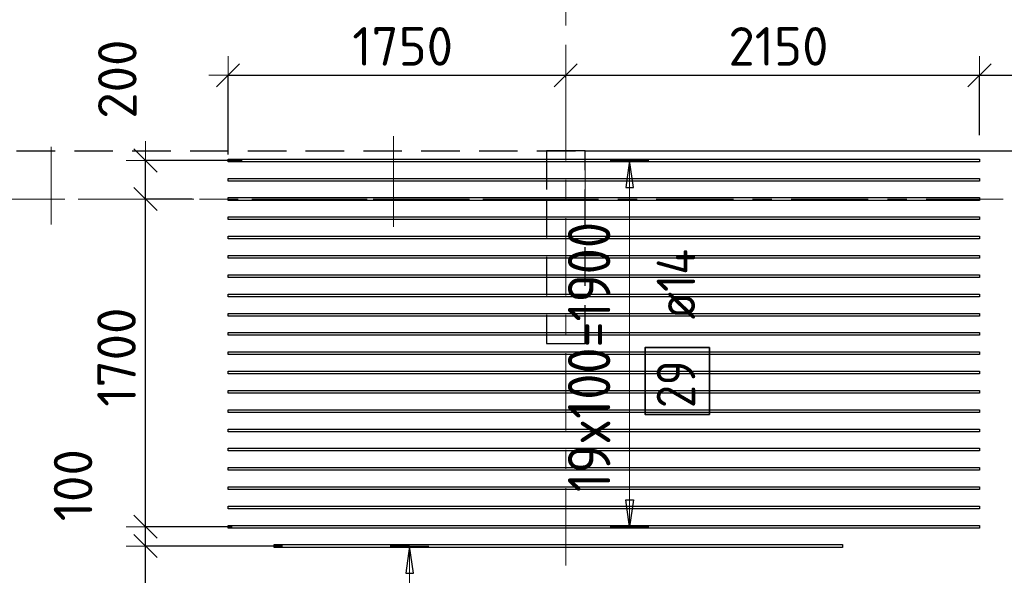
# Model space of a CAD drawing. Header units: metres. Extents: x -38 to 97, y -15 to 21.
# Tile 42 of 82: x 48.67 to 53.78, y 14.45 to 17.33. Entities that reach past the tile are written whole.
import ezdxf

# ---------------------------------------------------------------- set-up
doc = ezdxf.new("R2010")
doc.units = ezdxf.units.M
doc.header["$PDMODE"] = 65
for name, pattern in [('______11', [0.5, 0.4, -0.05, 0, -0.05]), ('______2', [0.27, 0.2, -0.07]), ('______3', [0.5, 0.4, -0.1]), ('______5', [1.1, 0.8, -0.1, 0.1, -0.1])]:
    doc.linetypes.add(name, pattern=pattern)
for name, color, linetype, lineweight in [('XR$2$Осевая линия (1)', 7, '______5', 13), ('XR$2$Размерная линия (1)', 7, 'Continuous', 13), ('XR$3$Балка (1)', 7, '______3', 13), ('XR$3$Перекрытие (1)', 7, 'Continuous', 35), ('XR$3$Размерная линия (1)', 7, 'Continuous', 13)]:
    doc.layers.add(name, color=color, linetype=linetype, lineweight=lineweight)
doc.layers.add('XR$3$Арм.стержн.Доп. Арм верхн.зоны Х', color=7, linetype='Continuous', lineweight=35, true_color=0x8c8cff)
doc.layers.add('XR$5$Стена_ бетон несущ.', color=7, linetype='Continuous', lineweight=70, true_color=0xb4b496)
doc.styles.add('ISOCPEUR', font='txt')
doc.dimstyles.new('DIMSTYLE_3', dxfattribs={"dimtxt": 0.2, "dimasz": 0.2, "dimexe": 0, "dimexo": 0, "dimgap": 0.1, "dimtad": 2, "dimdec": 0, "dimlfac": 1000, "dimrnd": 5, "dimzin": 12, "dimdsep": 46, "dimtxsty": 'ISOCPEUR', "dimblk1": 'ALL_ML_STRICH', "dimblk2": 'ALL_ML_STRICH', "dimsah": 1, "dimcen": 0, "dimclrd": 7, "dimclre": 256, "dimclrt": 7, "dimadec": 0, "dimazin": 0, "dimtfac": 1, "dimtdec": 0, "dimtix": 1, "dimtmove": 2, "dimatfit": 3, "dimfxl": 0, "dimtzin": 0, "dimlwd": 0, "dimlwe": -3, "dimarcsym": 0})
doc.dimstyles.new('DIMSTYLE_6', dxfattribs={"dimtxt": 0.2, "dimasz": 0.2, "dimexe": 0, "dimexo": 0, "dimgap": 0.1, "dimtad": 2, "dimdec": 0, "dimlfac": 1000, "dimrnd": 5, "dimzin": 12, "dimdsep": 46, "dimtxsty": 'ISOCPEUR', "dimblk1": 'ALL_ML_STRICH', "dimblk2": 'ALL_ML_STRICH', "dimsah": 1, "dimcen": 0, "dimclrd": 7, "dimclre": 256, "dimclrt": 7, "dimadec": 0, "dimazin": 0, "dimtfac": 1, "dimtdec": 0, "dimtix": 1, "dimtmove": 2, "dimatfit": 3, "dimfxl": 0, "dimtvp": 1.2, "dimtzin": 0, "dimlwd": 0, "dimlwe": -3, "dimarcsym": 0})

# ---------------------------------------------------------------- blocks, each defined once
blk = doc.blocks.new('ALL_ML_STRICH')
at = {"color": 0, "linetype": 'ByBlock', "lineweight": -2}
for p, q in [((-0.3, -0.3), (0.3, 0.3)), ((0, -0.5), (0, 0.5)), ((-1, 0), (0.5, 0))]:
    blk.add_line(p, q, dxfattribs=at)
blk = doc.blocks.new('*D11')
at = {"layer": 'DEFPOINTS', "color": 7, "linetype": 'Continuous', "lineweight": 13, "transparency": 33554687}
for p in [(0.5, 19.5574), (0.5, 19.3768), (61.6, 17.1197)]:
    blk.add_point(p, dxfattribs=at)
at = {"layer": 'XR$2$Размерная линия (1)', "color": 9, "linetype": 'Continuous', "lineweight": -2, "true_color": 0xc7c7c7, "transparency": 33554687}
for p, q in [((0.5, 19.3568), (0.5, 19.5574)), ((61.6, 17.1397), (61.6, 19.5574))]:
    blk.add_line(p, q, dxfattribs=at)
at = {"layer": 'XR$2$Размерная линия (1)', "color": 7, "linetype": 'Continuous', "lineweight": -2, "transparency": 33554687}
blk.add_line((0.5, 19.5574), (61.6, 19.5574), dxfattribs=at)
at = {"layer": 'XR$2$Размерная линия (1)', "color": 7, "linetype": 'Continuous', "lineweight": 13, "transparency": 33554687, "xscale": 0.2, "yscale": 0.2, "zscale": 0.2, "rotation": 180}
blk.add_blockref('ALL_ML_STRICH', (0.5, 19.5574), dxfattribs=at)
at = {"layer": 'XR$2$Размерная линия (1)', "color": 7, "linetype": 'Continuous', "lineweight": 13, "transparency": 33554687, "xscale": 0.2, "yscale": 0.2, "zscale": 0.2}
blk.add_blockref('ALL_ML_STRICH', (61.6, 19.5574), dxfattribs=at)
at = {"layer": 'XR$2$Размерная линия (1)', "color": 7, "linetype": 'Continuous', "lineweight": 13, "transparency": 33554687, "insert": (31.1, 19.7074), "char_height": 0.2, "width": 1, "attachment_point": 5, "style": 'ISOCPEUR'}
blk.add_mtext('\\A1;{61100}', dxfattribs=at)
blk = doc.blocks.new('*D320')
at = {"layer": 'DEFPOINTS', "color": 7, "linetype": 'Continuous', "lineweight": 13, "transparency": 33554687}
for p in [(49.7475, 17.042), (51.5, 17.01), (49.7475, 16.6112)]:
    blk.add_point(p, dxfattribs=at)
at = {"layer": 'XR$3$Размерная линия (1)', "color": 9, "linetype": 'Continuous', "lineweight": -2, "true_color": 0xc7c7c7, "transparency": 33554687}
for p, q in [((49.7475, 16.6312), (49.7475, 17.042)), ((51.5, 17.03), (51.5, 17.042))]:
    blk.add_line(p, q, dxfattribs=at)
at = {"layer": 'XR$3$Размерная линия (1)', "color": 7, "linetype": 'Continuous', "lineweight": -2, "transparency": 33554687}
blk.add_line((49.7475, 17.042), (51.5, 17.042), dxfattribs=at)
at = {"layer": 'XR$3$Размерная линия (1)', "color": 7, "linetype": 'Continuous', "lineweight": 13, "transparency": 33554687, "xscale": 0.2, "yscale": 0.2, "zscale": 0.2, "rotation": 180}
blk.add_blockref('ALL_ML_STRICH', (49.7475, 17.042), dxfattribs=at)
at = {"layer": 'XR$3$Размерная линия (1)', "color": 7, "linetype": 'Continuous', "lineweight": 13, "transparency": 33554687, "xscale": 0.2, "yscale": 0.2, "zscale": 0.2}
blk.add_blockref('ALL_ML_STRICH', (51.5, 17.042), dxfattribs=at)
at = {"layer": 'XR$3$Размерная линия (1)', "color": 7, "linetype": 'Continuous', "lineweight": 13, "transparency": 33554687, "insert": (50.6538, 17.192), "char_height": 0.2, "width": 0.8, "attachment_point": 5, "style": 'ISOCPEUR'}
blk.add_mtext('\\A1;{1750}', dxfattribs=at)
blk = doc.blocks.new('*D321')
at = {"layer": 'DEFPOINTS', "color": 7, "linetype": 'Continuous', "lineweight": 13, "transparency": 33554687}
for p in [(51.5, 17.042), (51.5, 17.01), (53.6475, 16.7112)]:
    blk.add_point(p, dxfattribs=at)
at = {"layer": 'XR$3$Размерная линия (1)', "color": 9, "linetype": 'Continuous', "lineweight": -2, "true_color": 0xc7c7c7, "transparency": 33554687}
for p, q in [((51.5, 17.03), (51.5, 17.042)), ((53.6475, 16.7312), (53.6475, 17.042))]:
    blk.add_line(p, q, dxfattribs=at)
at = {"layer": 'XR$3$Размерная линия (1)', "color": 7, "linetype": 'Continuous', "lineweight": -2, "transparency": 33554687}
blk.add_line((51.5, 17.042), (53.6475, 17.042), dxfattribs=at)
at = {"layer": 'XR$3$Размерная линия (1)', "color": 7, "linetype": 'Continuous', "lineweight": 13, "transparency": 33554687, "xscale": 0.2, "yscale": 0.2, "zscale": 0.2, "rotation": 180}
blk.add_blockref('ALL_ML_STRICH', (51.5, 17.042), dxfattribs=at)
at = {"layer": 'XR$3$Размерная линия (1)', "color": 7, "linetype": 'Continuous', "lineweight": 13, "transparency": 33554687, "xscale": 0.2, "yscale": 0.2, "zscale": 0.2}
blk.add_blockref('ALL_ML_STRICH', (53.6475, 17.042), dxfattribs=at)
at = {"layer": 'XR$3$Размерная линия (1)', "color": 7, "linetype": 'Continuous', "lineweight": 13, "transparency": 33554687, "insert": (52.6038, 17.192), "char_height": 0.2, "width": 0.8, "attachment_point": 5, "style": 'ISOCPEUR'}
blk.add_mtext('\\A1;{2150}', dxfattribs=at)
blk = doc.blocks.new('*D322')
at = {"layer": 'DEFPOINTS', "color": 7, "linetype": 'Continuous', "lineweight": 13, "transparency": 33554687}
for p in [(53.6475, 17.042), (53.6475, 16.7112), (54.6429, 16.5207)]:
    blk.add_point(p, dxfattribs=at)
at = {"layer": 'XR$3$Размерная линия (1)', "color": 9, "linetype": 'Continuous', "lineweight": -2, "true_color": 0xc7c7c7, "transparency": 33554687}
for p, q in [((53.6475, 16.7312), (53.6475, 17.042)), ((54.6429, 16.5407), (54.6429, 17.042))]:
    blk.add_line(p, q, dxfattribs=at)
at = {"layer": 'XR$3$Размерная линия (1)', "color": 7, "linetype": 'Continuous', "lineweight": -2, "transparency": 33554687}
blk.add_line((53.6475, 17.042), (54.6429, 17.042), dxfattribs=at)
at = {"layer": 'XR$3$Размерная линия (1)', "color": 7, "linetype": 'Continuous', "lineweight": 13, "transparency": 33554687, "xscale": 0.2, "yscale": 0.2, "zscale": 0.2, "rotation": 180}
blk.add_blockref('ALL_ML_STRICH', (53.6475, 17.042), dxfattribs=at)
at = {"layer": 'XR$3$Размерная линия (1)', "color": 7, "linetype": 'Continuous', "lineweight": 13, "transparency": 33554687, "xscale": 0.2, "yscale": 0.2, "zscale": 0.2}
blk.add_blockref('ALL_ML_STRICH', (54.6429, 17.042), dxfattribs=at)
at = {"layer": 'XR$3$Размерная линия (1)', "color": 7, "linetype": 'Continuous', "lineweight": 13, "transparency": 33554687, "insert": (54.1552, 17.192), "char_height": 0.2, "width": 0.6, "attachment_point": 5, "style": 'ISOCPEUR'}
blk.add_mtext('\\A1;{995}', dxfattribs=at)
blk = doc.blocks.new('*D443')
at = {"layer": 'DEFPOINTS', "color": 7, "linetype": 'Continuous', "lineweight": 13, "transparency": 33554687}
for p in [(50.0505, 14.6002), (49.3187, 13.0002), (50.049, 13.0002)]:
    blk.add_point(p, dxfattribs=at)
at = {"layer": 'XR$3$Размерная линия (1)', "color": 9, "linetype": 'Continuous', "lineweight": -2, "true_color": 0xc7c7c7, "transparency": 33554687}
for p, q in [((50.0305, 14.6002), (49.3187, 14.6002)), ((50.029, 13.0002), (49.3187, 13.0002))]:
    blk.add_line(p, q, dxfattribs=at)
at = {"layer": 'XR$3$Размерная линия (1)', "color": 7, "linetype": 'Continuous', "lineweight": -2, "transparency": 33554687}
blk.add_line((49.3187, 13.0002), (49.3187, 14.6002), dxfattribs=at)
at = {"layer": 'XR$3$Размерная линия (1)', "color": 7, "linetype": 'Continuous', "lineweight": 13, "transparency": 33554687, "xscale": 0.2, "yscale": 0.2, "zscale": 0.2}
for p, rotation in [((49.3187, 14.6002), 90), ((49.3187, 13.0002), 270)]:
    blk.add_blockref('ALL_ML_STRICH', p, dxfattribs=dict(at, rotation=rotation))
at = {"layer": 'XR$3$Размерная линия (1)', "color": 7, "linetype": 'Continuous', "lineweight": 13, "transparency": 33554687, "insert": (49.1687, 13.8302), "char_height": 0.2, "width": 0.8, "attachment_point": 5, "rotation": 90, "style": 'ISOCPEUR'}
blk.add_mtext('\\A1;{1600}', dxfattribs=at)
blk = doc.blocks.new('*D444')
at = {"layer": 'DEFPOINTS', "color": 7, "linetype": 'Continuous', "lineweight": 13, "transparency": 33554687}
for p in [(49.7884, 14.7002), (49.3187, 14.6002), (50.0505, 14.6002)]:
    blk.add_point(p, dxfattribs=at)
at = {"layer": 'XR$3$Размерная линия (1)', "color": 9, "linetype": 'Continuous', "lineweight": -2, "true_color": 0xc7c7c7, "transparency": 33554687}
for p, q in [((49.7684, 14.7002), (49.3187, 14.7002)), ((50.0305, 14.6002), (49.3187, 14.6002))]:
    blk.add_line(p, q, dxfattribs=at)
at = {"layer": 'XR$3$Размерная линия (1)', "color": 7, "linetype": 'Continuous', "lineweight": -2, "transparency": 33554687}
blk.add_line((49.3187, 14.6002), (49.3187, 14.7002), dxfattribs=at)
at = {"layer": 'XR$3$Размерная линия (1)', "color": 7, "linetype": 'Continuous', "lineweight": 13, "transparency": 33554687, "xscale": 0.2, "yscale": 0.2, "zscale": 0.2}
for p, rotation in [((49.3187, 14.6002), 270), ((49.3187, 14.7002), 90)]:
    blk.add_blockref('ALL_ML_STRICH', p, dxfattribs=dict(at, rotation=rotation))
at = {"layer": 'XR$3$Размерная линия (1)', "color": 7, "linetype": 'Continuous', "lineweight": 13, "transparency": 33554687, "insert": (48.9429, 14.9157), "char_height": 0.2, "width": 0.6, "attachment_point": 5, "rotation": 90, "style": 'ISOCPEUR'}
blk.add_mtext('\\A1;{100}', dxfattribs=at)
blk = doc.blocks.new('*D445')
at = {"layer": 'DEFPOINTS', "color": 7, "linetype": 'Continuous', "lineweight": 13, "transparency": 33554687}
for p in [(49.5813, 16.4), (49.3187, 14.7002), (49.7884, 14.7002)]:
    blk.add_point(p, dxfattribs=at)
at = {"layer": 'XR$3$Размерная линия (1)', "color": 9, "linetype": 'Continuous', "lineweight": -2, "true_color": 0xc7c7c7, "transparency": 33554687}
for p, q in [((49.5613, 16.4), (49.3187, 16.4)), ((49.7684, 14.7002), (49.3187, 14.7002))]:
    blk.add_line(p, q, dxfattribs=at)
at = {"layer": 'XR$3$Размерная линия (1)', "color": 7, "linetype": 'Continuous', "lineweight": -2, "transparency": 33554687}
blk.add_line((49.3187, 14.7002), (49.3187, 16.4), dxfattribs=at)
at = {"layer": 'XR$3$Размерная линия (1)', "color": 7, "linetype": 'Continuous', "lineweight": 13, "transparency": 33554687, "xscale": 0.2, "yscale": 0.2, "zscale": 0.2}
for p, rotation in [((49.3187, 16.4), 90), ((49.3187, 14.7002), 270)]:
    blk.add_blockref('ALL_ML_STRICH', p, dxfattribs=dict(at, rotation=rotation))
at = {"layer": 'XR$3$Размерная линия (1)', "color": 7, "linetype": 'Continuous', "lineweight": 13, "transparency": 33554687, "insert": (49.1687, 15.5801), "char_height": 0.2, "width": 0.8, "attachment_point": 5, "rotation": 90, "style": 'ISOCPEUR'}
blk.add_mtext('\\A1;{1700}', dxfattribs=at)
blk = doc.blocks.new('*D446')
at = {"layer": 'DEFPOINTS', "color": 7, "linetype": 'Continuous', "lineweight": 13, "transparency": 33554687}
for p in [(49.8408, 16.6002), (49.3187, 16.4), (49.5813, 16.4)]:
    blk.add_point(p, dxfattribs=at)
at = {"layer": 'XR$3$Размерная линия (1)', "color": 9, "linetype": 'Continuous', "lineweight": -2, "true_color": 0xc7c7c7, "transparency": 33554687}
for p, q in [((49.8208, 16.6002), (49.3187, 16.6002)), ((49.5613, 16.4), (49.3187, 16.4))]:
    blk.add_line(p, q, dxfattribs=at)
at = {"layer": 'XR$3$Размерная линия (1)', "color": 7, "linetype": 'Continuous', "lineweight": -2, "transparency": 33554687}
blk.add_line((49.3187, 16.4), (49.3187, 16.6002), dxfattribs=at)
at = {"layer": 'XR$3$Размерная линия (1)', "color": 7, "linetype": 'Continuous', "lineweight": 13, "transparency": 33554687, "xscale": 0.2, "yscale": 0.2, "zscale": 0.2}
for p, rotation in [((49.3187, 16.6002), 90), ((49.3187, 16.4), 270)]:
    blk.add_blockref('ALL_ML_STRICH', p, dxfattribs=dict(at, rotation=rotation))
at = {"layer": 'XR$3$Размерная линия (1)', "color": 7, "linetype": 'Continuous', "lineweight": 13, "transparency": 33554687, "insert": (49.1728, 17.022), "char_height": 0.2, "width": 0.6, "attachment_point": 5, "rotation": 90, "style": 'ISOCPEUR'}
blk.add_mtext('\\A1;{200}', dxfattribs=at)

msp = doc.modelspace()

# ---------------------------------------------------------------- linework, layer by layer
at = {"color": 52, "linetype": 'Continuous', "lineweight": 13, "transparency": 33554687}
for p, q in [((50.6053, 16.7262), (50.6053, 16.2562)), ((48.8293, 16.6709), (48.8293, 16.268))]:
    msp.add_line(p, q, dxfattribs=at)
at = {"layer": 'XR$2$Осевая линия (1)', "color": 253, "linetype": '______11', "lineweight": 13, "true_color": 0xa0a0a0, "transparency": 33554687}
for p, q in [((51.5, 6.8), (51.5, 19.78)), ((-2.63, 16.4), (62.6, 16.4))]:
    msp.add_line(p, q, dxfattribs=at)
at = {"layer": 'XR$3$Арм.стержн.Доп. Арм верхн.зоны Х', "color": 253, "linetype": 'Continuous', "lineweight": -3, "true_color": 0xa0a0a0, "transparency": 33554687}
for p, q in [((51.8313, 16.6002), (51.7313, 16.6002)), ((51.8313, 16.6002), (51.9313, 16.6002)), ((51.8313, 14.7002), (51.7313, 14.7002)), ((51.8313, 14.7002), (51.9313, 14.7002)), ((50.6894, 14.6002), (50.5894, 14.6002)), ((50.6894, 14.6002), (50.7894, 14.6002))]:
    msp.add_line(p, q, dxfattribs=at)
at = {"layer": 'XR$3$Арм.стержн.Доп. Арм верхн.зоны Х', "color": 7, "linetype": 'Continuous', "lineweight": 25, "transparency": 33554687}
for p, q in [((51.8313, 16.6002), (51.8113, 16.4602)), ((51.8513, 16.4602), (51.8313, 16.6002)), ((51.8113, 16.4602), (51.8513, 16.4602)), ((51.8313, 14.7002), (51.8113, 14.8402)), ((51.8113, 14.8402), (51.8513, 14.8402)), ((51.8513, 14.8402), (51.8313, 14.7002)), ((50.6894, 14.6002), (50.6694, 14.4602)), ((50.7094, 14.4602), (50.6894, 14.6002)), ((50.6694, 14.4602), (50.7094, 14.4602))]:
    msp.add_line(p, q, dxfattribs=at)
at = {"layer": 'XR$3$Арм.стержн.Доп. Арм верхн.зоны Х', "color": 7, "linetype": 'Continuous', "lineweight": 13, "transparency": 33554687}
for p, q in [((51.8313, 16.6002), (51.8313, 16.6002)), ((51.8313, 14.7002), (51.8313, 16.6002)), ((51.8313, 14.7002), (51.8313, 14.7002)), ((50.6894, 14.6002), (50.6894, 14.6002)), ((50.6894, 13.0002), (50.6894, 14.6002))]:
    msp.add_line(p, q, dxfattribs=at)
at = {"layer": 'XR$3$Арм.стержн.Доп. Арм верхн.зоны Х', "color": 7, "linetype": 'Continuous', "lineweight": 25, "transparency": 33554687}
for points in [[(53.6475, 16.5932), (49.7475, 16.5932), (49.7475, 16.6072), (53.6475, 16.6072), (53.6475, 16.5932)], [(53.6475, 16.4932), (49.7475, 16.4932), (49.7475, 16.5072), (53.6475, 16.5072), (53.6475, 16.4932)], [(53.6475, 16.3932), (49.7475, 16.3932), (49.7475, 16.4072), (53.6475, 16.4072), (53.6475, 16.3932)], [(53.6475, 16.2932), (49.7475, 16.2932), (49.7475, 16.3072), (53.6475, 16.3072), (53.6475, 16.2932)], [(53.6475, 16.1932), (49.7475, 16.1932), (49.7475, 16.2072), (53.6475, 16.2072), (53.6475, 16.1932)], [(53.6475, 16.0932), (49.7475, 16.0932), (49.7475, 16.1072), (53.6475, 16.1072), (53.6475, 16.0932)], [(53.6475, 15.9932), (49.7475, 15.9932), (49.7475, 16.0072), (53.6475, 16.0072), (53.6475, 15.9932)], [(53.6475, 15.8932), (49.7475, 15.8932), (49.7475, 15.9072), (53.6475, 15.9072), (53.6475, 15.8932)], [(53.6475, 15.7932), (49.7475, 15.7932), (49.7475, 15.8072), (53.6475, 15.8072), (53.6475, 15.7932)], [(53.6475, 15.6932), (49.7475, 15.6932), (49.7475, 15.7072), (53.6475, 15.7072), (53.6475, 15.6932)], [(53.6475, 15.5932), (49.7475, 15.5932), (49.7475, 15.6072), (53.6475, 15.6072), (53.6475, 15.5932)], [(53.6475, 15.4932), (49.7475, 15.4932), (49.7475, 15.5072), (53.6475, 15.5072), (53.6475, 15.4932)], [(53.6475, 15.3932), (49.7475, 15.3932), (49.7475, 15.4072), (53.6475, 15.4072), (53.6475, 15.3932)], [(53.6475, 15.2932), (49.7475, 15.2932), (49.7475, 15.3072), (53.6475, 15.3072), (53.6475, 15.2932)], [(53.6475, 15.1932), (49.7475, 15.1932), (49.7475, 15.2072), (53.6475, 15.2072), (53.6475, 15.1932)], [(53.6475, 15.0932), (49.7475, 15.0932), (49.7475, 15.1072), (53.6475, 15.1072), (53.6475, 15.0932)], [(53.6475, 14.9932), (49.7475, 14.9932), (49.7475, 15.0072), (53.6475, 15.0072), (53.6475, 14.9932)], [(53.6475, 14.8932), (49.7475, 14.8932), (49.7475, 14.9072), (53.6475, 14.9072), (53.6475, 14.8932)], [(53.6475, 14.7932), (49.7475, 14.7932), (49.7475, 14.8072), (53.6475, 14.8072), (53.6475, 14.7932)], [(53.6475, 14.6932), (49.7475, 14.6932), (49.7475, 14.7072), (53.6475, 14.7072), (53.6475, 14.6932)], [(52.9371, 14.5922), (49.9871, 14.5922), (49.9871, 14.6082), (52.9371, 14.6082), (52.9371, 14.5922)]]:
    msp.add_lwpolyline(points, dxfattribs=at)
at = {"layer": 'XR$3$Арм.стержн.Доп. Арм верхн.зоны Х', "color": 7, "linetype": 'Continuous', "lineweight": 35, "transparency": 33554687}
msp.add_lwpolyline([(52.2454, 15.2828), (52.2454, 15.6294), (51.912, 15.6294), (51.912, 15.2828), (52.2454, 15.2828)], dxfattribs=at)
at = {"layer": 'XR$3$Балка (1)', "color": 7, "linetype": '______2', "lineweight": 25, "transparency": 33554687}
msp.add_line((45.65, 16.6502), (51.6, 16.6502), dxfattribs=at)
at = {"layer": 'XR$3$Перекрытие (1)', "color": 7, "linetype": 'Continuous', "lineweight": 25, "transparency": 33554687}
msp.add_line((51.6, 16.6502), (61.85, 16.6502), dxfattribs=at)
at = {"layer": 'XR$3$Перекрытие (1)', "color": 7, "linetype": '______2', "lineweight": 18, "transparency": 33554687}
for p, q in [((51.6, 16.6502), (51.6, 16.4002)), ((51.6, 16.4002), (45.65, 16.4002))]:
    msp.add_line(p, q, dxfattribs=at)
at = {"layer": 'XR$5$Стена_ бетон несущ.', "color": 253, "linetype": '______2', "lineweight": -3, "true_color": 0xa0a0a0, "transparency": 33554687}
for p, q in [((51.4, 16.65), (51.4, 16.4)), ((51.6, 16.65), (51.4, 16.65)), ((51.6, 15.65), (51.6, 16.65)), ((51.4, 16.4), (51.4, 15.65)), ((51.4, 15.65), (51.6, 15.65))]:
    msp.add_line(p, q, dxfattribs=at)

# ---------------------------------------------------------------- texts
at = {"layer": 'XR$3$Арм.стержн.Доп. Арм верхн.зоны Х', "color": 7, "linetype": 'Continuous', "lineweight": 13, "transparency": 33554687, "insert": (51.7313, 14.8802), "char_height": 0.22, "width": 1.659819, "attachment_point": 7, "rotation": 90, "style": 'ISOCPEUR'}
msp.add_mtext('\\W0.90;19x100=1900', dxfattribs=at)
at = {"layer": 'XR$3$Арм.стержн.Доп. Арм верхн.зоны Х', "color": 7, "linetype": 'Continuous', "lineweight": 25, "transparency": 33554687, "char_height": 0.2, "attachment_point": 7, "rotation": 90, "style": 'ISOCPEUR'}
for s, insert, width in [('\\W0.89; ø14 ', (52.172, 15.6628), 0.769432), ('\\W0.87;29', (52.172, 15.3161), 0.367208)]:
    msp.add_mtext(s, dxfattribs=dict(at, insert=insert, width=width))

# ---------------------------------------------------------------- dimensions: what is measured, and where the dimension line sits
at = {"layer": 'XR$2$Размерная линия (1)', "color": 7, "linetype": 'Continuous', "lineweight": 13, "transparency": 33554687}
dim = msp.add_linear_dim(base=(61.6, 19.5574), p1=(0.5, 19.3568), p2=(61.6, 17.1397), dimstyle='DIMSTYLE_3', override={"dimpost": '<>', "dimclrd": 7, "dimclre": 9, "dimclrt": 7, "dimlwd": 0, "dimlwe": 65533}, dxfattribs=at)
dim.commit()
dim.dimension.update_dxf_attribs({"geometry": '*D11', "text_midpoint": (31.1, 19.7074), "dimtype": 160})
at = {"layer": 'XR$3$Размерная линия (1)', "color": 7, "linetype": 'Continuous', "lineweight": 13, "transparency": 33554687}
for base, p1, p2, picture, middle in [((51.5, 17.04196), (49.74752, 16.63124), (51.5, 17.03004), '*D320', (50.65376, 17.19196)), ((53.64752, 17.04196), (51.5, 17.03004), (53.64752, 16.73124), '*D321', (52.60376, 17.19196)), ((54.6429, 17.042), (53.6475, 16.7312), (54.6429, 16.5407), '*D322', (54.1552, 17.192))]:
    dim = msp.add_linear_dim(base=base, p1=p1, p2=p2, dimstyle='DIMSTYLE_3', override={"dimpost": '<>', "dimclrd": 7, "dimclre": 9, "dimclrt": 7, "dimlwd": 0, "dimlwe": 65533}, dxfattribs=at)
    dim.commit()
    dim.dimension.update_dxf_attribs({"geometry": picture, "text_midpoint": middle, "dimtype": 160})
for base, p1, p2, dimstyle, picture, middle in [((49.3187, 16.6002), (49.5613, 16.4), (49.8208, 16.6002), 'DIMSTYLE_6', '*D446', (49.1728, 17.022)), ((49.3187, 16.4), (49.7684, 14.7002), (49.5613, 16.4), 'DIMSTYLE_3', '*D445', (49.1687, 15.5801)), ((49.3187, 14.7002), (50.0305, 14.6002), (49.7684, 14.7002), 'DIMSTYLE_6', '*D444', (48.9429, 14.9157)), ((49.3187, 14.6002), (50.029, 13.0002), (50.0305, 14.6002), 'DIMSTYLE_3', '*D443', (49.1687, 13.8302))]:
    dim = msp.add_linear_dim(base=base, p1=p1, p2=p2, angle=90, dimstyle=dimstyle, override={"dimpost": '<>', "dimclrd": 7, "dimclre": 9, "dimclrt": 7, "dimlwd": 0, "dimlwe": 65533}, dxfattribs=at)
    dim.commit()
    dim.dimension.update_dxf_attribs({"geometry": picture, "text_midpoint": middle, "dimtype": 160})

doc.saveas('drawing.dxf')
